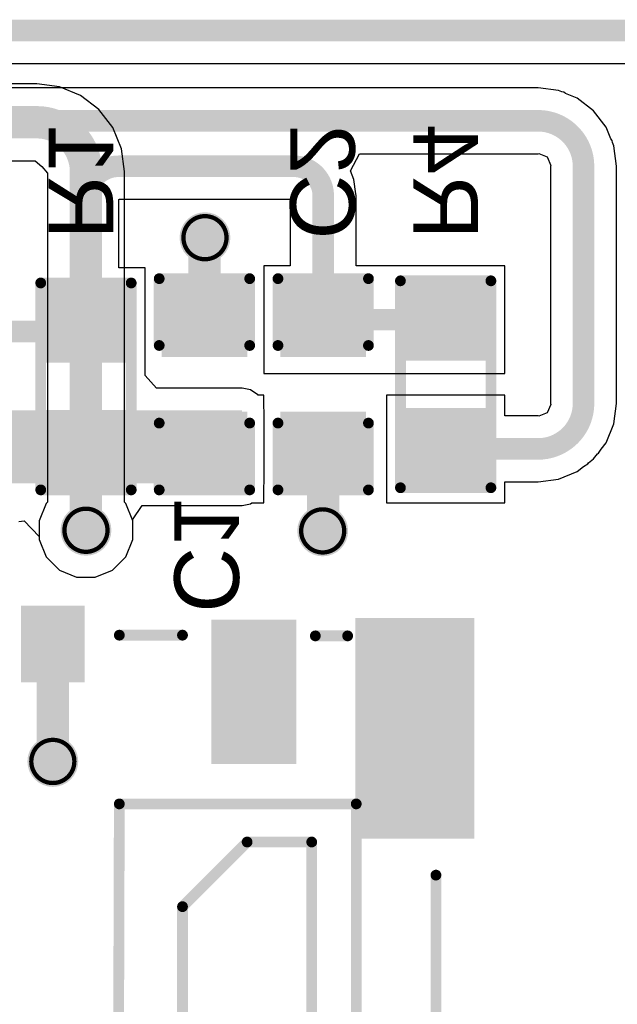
# Model space of a CAD drawing. Header units: inches. Extents: x -0.05 to 7.01, y -0.08 to 1.98.
# Tile 19 of 22: x 1.35 to 1.63, y 0.41 to 0.87. Entities that reach past the tile are written whole.
import ezdxf

# ---------------------------------------------------------------- set-up
doc = ezdxf.new("R2010")
doc.units = ezdxf.units.IN
doc.header["$MEASUREMENT"] = 0
for name, color, linetype in [('Board Outline', 216, 'Continuous'), ('Bottom Layer', 5, 'Continuous'), ('Bottom Overlay', 54, 'Continuous'), ('Bottom Paste', 16, 'Continuous'), ('Bottom Solder', 6, 'Continuous'), ('Drill Drawing', 1, 'Continuous'), ('Top Layer', 1, 'Continuous'), ('Top Overlay', 2, 'Continuous'), ('Top Paste', 8, 'Continuous'), ('Top Solder', 216, 'Continuous'), ('Via Holes', 16, 'Continuous')]:
    doc.layers.add(name, color=color, linetype=linetype)
doc.styles.add('Arial', font='txt', dxfattribs={"height": 0.2})

# ---------------------------------------------------------------- blocks, each defined once
blk = doc.blocks.new('5039600696_1')
at = {"layer": 'Top Layer'}
for points in [[(-0.32086, -0.20187), (-0.27362, -0.20187), (-0.27362, -0.29636), (-0.32086, -0.29636)], [(-0.23819, -0.23651), (-0.20669, -0.23651), (-0.20669, -0.29556), (-0.23819, -0.29556)], [(-0.13996, -0.27451), (-0.1183, -0.27451), (-0.1183, -0.30206), (-0.13996, -0.30206)]]:
    blk.add_hatch(color=1, dxfattribs=at).paths.add_polyline_path(points)
at = {"layer": 'Top Paste'}
for points in [[(-0.32086, -0.20187), (-0.27362, -0.20187), (-0.27362, -0.29636), (-0.32086, -0.29636)], [(-0.23819, -0.23651), (-0.20669, -0.23651), (-0.20669, -0.29556), (-0.23819, -0.29556)], [(-0.13996, -0.27451), (-0.1183, -0.27451), (-0.1183, -0.30206), (-0.13996, -0.30206)]]:
    blk.add_hatch(color=8, dxfattribs=at).paths.add_polyline_path(points)
at = {"layer": 'Top Solder'}
for points in [[(-0.32486, -0.19787), (-0.26962, -0.19787), (-0.26962, -0.30036), (-0.32486, -0.30036)], [(-0.24219, -0.23251), (-0.20269, -0.23251), (-0.20269, -0.29956), (-0.24219, -0.29956)], [(-0.14396, -0.27051), (-0.1143, -0.27051), (-0.1143, -0.30606), (-0.14396, -0.30606)]]:
    blk.add_hatch(color=216, dxfattribs=at).paths.add_polyline_path(points)
at = {"layer": 'Top Overlay', "const_width": 0.005}
for points in [[(-0.27, 0.00596), (-0.27, -0.21404)], [(-0.18933, 0.00364), (-0.18933, -0.16636)], [(-0.15933, 0.00364), (-0.16, -0.21404)], [(-0.307, -0.007), (-0.307, -0.181)], [(-0.24933, -0.11636), (-0.24933, -0.19636)], [(-0.18933, -0.16636), (-0.21933, -0.19636)], [(-0.21933, -0.19636), (-0.24933, -0.19636)], [(-0.16, -0.21404), (-0.27, -0.21404)], [(-0.251, -0.292), (-0.266, -0.292)], [(-0.16, -0.29233), (-0.18933, -0.29233)]]:
    blk.add_lwpolyline(points, dxfattribs=at)
at = {"layer": 'Top Overlay', "const_width": 0.0025}
for points in [[(-0.19058, -0.16636, 1), (-0.18808, -0.16636, 1)], [(-0.19058, -0.16636, 1), (-0.18808, -0.16636, 1)], [(-0.30825, -0.181, 1), (-0.30575, -0.181, 1)], [(-0.25058, -0.19636, 1), (-0.24808, -0.19636, 1)], [(-0.25058, -0.19636, 1), (-0.24808, -0.19636, 1)], [(-0.22058, -0.19636, 1), (-0.21808, -0.19636, 1)], [(-0.22058, -0.19636, 1), (-0.21808, -0.19636, 1)], [(-0.27125, -0.21404, 1), (-0.26875, -0.21404, 1)], [(-0.27125, -0.21404, 1), (-0.26875, -0.21404, 1)], [(-0.16125, -0.21404, 1), (-0.15875, -0.21404, 1)], [(-0.16125, -0.21404, 1), (-0.15875, -0.21404, 1)], [(-0.26725, -0.292, 1), (-0.26475, -0.292, 1)], [(-0.25225, -0.292, 1), (-0.24975, -0.292, 1)], [(-0.19058, -0.29233, 1), (-0.18808, -0.29233, 1)], [(-0.16125, -0.29233, 1), (-0.15875, -0.29233, 1)]]:
    blk.add_lwpolyline(points, format="xyb", close=True, dxfattribs=at)
blk = doc.blocks.new('R___0603_B_3')
at = {"layer": 'Bottom Layer'}
for points in [[(-0.045, -0.0175), (-0.045, 0.0175), (-0.015, 0.0175), (-0.015, -0.0175)], [(0.015, -0.0175), (0.015, 0.0175), (0.045, 0.0175), (0.045, -0.0175)]]:
    blk.add_hatch(color=5, dxfattribs=at).paths.add_polyline_path(points)
at = {"layer": 'Bottom Paste'}
for points in [[(-0.045, -0.0175), (-0.045, 0.0175), (-0.015, 0.0175), (-0.015, -0.0175)], [(0.015, -0.0175), (0.015, 0.0175), (0.045, 0.0175), (0.045, -0.0175)]]:
    blk.add_hatch(color=16, dxfattribs=at).paths.add_polyline_path(points)
at = {"layer": 'Bottom Solder'}
for points in [[(-0.049, -0.0215), (-0.049, 0.0215), (-0.011, 0.0215), (-0.011, -0.0215)], [(0.011, -0.0215), (0.011, 0.0215), (0.049, 0.0215), (0.049, -0.0215)]]:
    blk.add_hatch(color=6, dxfattribs=at).paths.add_polyline_path(points)
at = {"layer": 'Bottom Overlay', "const_width": 0.005}
for points in [[(-0.048, 0.021), (-0.048, -0.021)], [(-0.048, 0.021), (0.048, 0.021)], [(0.048, 0.021), (0.048, -0.021)], [(-0.048, -0.021), (0.048, -0.021)]]:
    blk.add_lwpolyline(points, dxfattribs=at)
at = {"layer": 'Bottom Overlay', "const_width": 0.0025}
for points in [[(-0.04925, 0.021, 1), (-0.04675, 0.021, 1)], [(-0.04925, 0.021, 1), (-0.04675, 0.021, 1)], [(0.04675, 0.021, 1), (0.04925, 0.021, 1)], [(0.04675, 0.021, 1), (0.04925, 0.021, 1)], [(-0.04925, -0.021, 1), (-0.04675, -0.021, 1)], [(-0.04925, -0.021, 1), (-0.04675, -0.021, 1)], [(0.04675, -0.021, 1), (0.04925, -0.021, 1)], [(0.04675, -0.021, 1), (0.04925, -0.021, 1)]]:
    blk.add_lwpolyline(points, format="xyb", close=True, dxfattribs=at)
blk = doc.blocks.new('R___0603_B_7')
at = {"layer": 'Bottom Layer'}
for points in [[(-0.045, -0.0175), (-0.045, 0.0175), (-0.015, 0.0175), (-0.015, -0.0175)], [(0.015, -0.0175), (0.015, 0.0175), (0.045, 0.0175), (0.045, -0.0175)]]:
    blk.add_hatch(color=5, dxfattribs=at).paths.add_polyline_path(points)
at = {"layer": 'Bottom Paste'}
for points in [[(-0.045, -0.0175), (-0.045, 0.0175), (-0.015, 0.0175), (-0.015, -0.0175)], [(0.015, -0.0175), (0.015, 0.0175), (0.045, 0.0175), (0.045, -0.0175)]]:
    blk.add_hatch(color=16, dxfattribs=at).paths.add_polyline_path(points)
at = {"layer": 'Bottom Solder'}
for points in [[(-0.049, -0.0215), (-0.049, 0.0215), (-0.011, 0.0215), (-0.011, -0.0215)], [(0.011, -0.0215), (0.011, 0.0215), (0.049, 0.0215), (0.049, -0.0215)]]:
    blk.add_hatch(color=6, dxfattribs=at).paths.add_polyline_path(points)
at = {"layer": 'Bottom Overlay', "const_width": 0.005}
for points in [[(-0.048, -0.021), (-0.048, 0.021)], [(0.048, 0.021), (-0.048, 0.021)], [(0.048, -0.021), (0.048, 0.021)], [(0.048, -0.021), (-0.048, -0.021)]]:
    blk.add_lwpolyline(points, dxfattribs=at)
at = {"layer": 'Bottom Overlay', "const_width": 0.0025}
for points in [[(-0.04925, 0.021, 1), (-0.04675, 0.021, 1)], [(-0.04925, 0.021, 1), (-0.04675, 0.021, 1)], [(0.04675, 0.021, 1), (0.04925, 0.021, 1)], [(0.04675, 0.021, 1), (0.04925, 0.021, 1)], [(-0.04925, -0.021, 1), (-0.04675, -0.021, 1)], [(-0.04925, -0.021, 1), (-0.04675, -0.021, 1)], [(0.04675, -0.021, 1), (0.04925, -0.021, 1)], [(0.04675, -0.021, 1), (0.04925, -0.021, 1)]]:
    blk.add_lwpolyline(points, format="xyb", close=True, dxfattribs=at)
blk = doc.blocks.new('C___0603_B_17')
at = {"layer": 'Bottom Layer'}
for points in [[(-0.045, -0.0175), (-0.045, 0.0175), (-0.015, 0.0175), (-0.015, -0.0175)], [(0.015, -0.0175), (0.015, 0.0175), (0.045, 0.0175), (0.045, -0.0175)]]:
    blk.add_hatch(color=5, dxfattribs=at).paths.add_polyline_path(points)
at = {"layer": 'Bottom Paste'}
for points in [[(-0.045, -0.0175), (-0.045, 0.0175), (-0.015, 0.0175), (-0.015, -0.0175)], [(0.015, -0.0175), (0.015, 0.0175), (0.045, 0.0175), (0.045, -0.0175)]]:
    blk.add_hatch(color=16, dxfattribs=at).paths.add_polyline_path(points)
at = {"layer": 'Bottom Solder'}
for points in [[(-0.04736, -0.01986), (-0.04736, 0.01986), (-0.01264, 0.01986), (-0.01264, -0.01986)], [(0.01264, -0.01986), (0.01264, 0.01986), (0.04736, 0.01986), (0.04736, -0.01986)]]:
    blk.add_hatch(color=6, dxfattribs=at).paths.add_polyline_path(points)
at = {"layer": 'Bottom Overlay', "const_width": 0.005}
for points in [[(-0.049, 0.021), (-0.018, 0.021)], [(-0.049, 0.021), (-0.049, -0.021)], [(0.018, 0.021), (0.049, 0.021)], [(0.049, 0.021), (0.049, -0.021)], [(-0.049, -0.021), (-0.018, -0.021)], [(0.018, -0.021), (0.049, -0.021)]]:
    blk.add_lwpolyline(points, dxfattribs=at)
at = {"layer": 'Bottom Overlay', "const_width": 0.0025}
for points in [[(-0.05025, 0.021, 1), (-0.04775, 0.021, 1)], [(-0.05025, 0.021, 1), (-0.04775, 0.021, 1)], [(-0.01925, 0.021, 1), (-0.01675, 0.021, 1)], [(0.01675, 0.021, 1), (0.01925, 0.021, 1)], [(0.04775, 0.021, 1), (0.05025, 0.021, 1)], [(0.04775, 0.021, 1), (0.05025, 0.021, 1)], [(-0.05025, -0.021, 1), (-0.04775, -0.021, 1)], [(-0.05025, -0.021, 1), (-0.04775, -0.021, 1)], [(-0.01925, -0.021, 1), (-0.01675, -0.021, 1)], [(0.01675, -0.021, 1), (0.01925, -0.021, 1)], [(0.04775, -0.021, 1), (0.05025, -0.021, 1)], [(0.04775, -0.021, 1), (0.05025, -0.021, 1)]]:
    blk.add_lwpolyline(points, format="xyb", close=True, dxfattribs=at)
blk = doc.blocks.new('C___0603_B_18')
at = {"layer": 'Bottom Layer'}
for points in [[(-0.045, -0.0175), (-0.045, 0.0175), (-0.015, 0.0175), (-0.015, -0.0175)], [(0.015, -0.0175), (0.015, 0.0175), (0.045, 0.0175), (0.045, -0.0175)]]:
    blk.add_hatch(color=5, dxfattribs=at).paths.add_polyline_path(points)
at = {"layer": 'Bottom Paste'}
for points in [[(-0.045, -0.0175), (-0.045, 0.0175), (-0.015, 0.0175), (-0.015, -0.0175)], [(0.015, -0.0175), (0.015, 0.0175), (0.045, 0.0175), (0.045, -0.0175)]]:
    blk.add_hatch(color=16, dxfattribs=at).paths.add_polyline_path(points)
at = {"layer": 'Bottom Solder'}
for points in [[(-0.04736, -0.01986), (-0.04736, 0.01986), (-0.01264, 0.01986), (-0.01264, -0.01986)], [(0.01264, -0.01986), (0.01264, 0.01986), (0.04736, 0.01986), (0.04736, -0.01986)]]:
    blk.add_hatch(color=6, dxfattribs=at).paths.add_polyline_path(points)
at = {"layer": 'Bottom Overlay', "const_width": 0.005}
for points in [[(-0.018, 0.021), (-0.049, 0.021)], [(-0.049, -0.021), (-0.049, 0.021)], [(0.049, 0.021), (0.018, 0.021)], [(0.049, -0.021), (0.049, 0.021)], [(-0.018, -0.021), (-0.049, -0.021)], [(0.049, -0.021), (0.018, -0.021)]]:
    blk.add_lwpolyline(points, dxfattribs=at)
at = {"layer": 'Bottom Overlay', "const_width": 0.0025}
for points in [[(-0.05025, 0.021, 1), (-0.04775, 0.021, 1)], [(-0.05025, 0.021, 1), (-0.04775, 0.021, 1)], [(-0.01925, 0.021, 1), (-0.01675, 0.021, 1)], [(0.01675, 0.021, 1), (0.01925, 0.021, 1)], [(0.04775, 0.021, 1), (0.05025, 0.021, 1)], [(0.04775, 0.021, 1), (0.05025, 0.021, 1)], [(-0.05025, -0.021, 1), (-0.04775, -0.021, 1)], [(-0.05025, -0.021, 1), (-0.04775, -0.021, 1)], [(-0.01925, -0.021, 1), (-0.01675, -0.021, 1)], [(0.01675, -0.021, 1), (0.01925, -0.021, 1)], [(0.04775, -0.021, 1), (0.05025, -0.021, 1)], [(0.04775, -0.021, 1), (0.05025, -0.021, 1)]]:
    blk.add_lwpolyline(points, format="xyb", close=True, dxfattribs=at)

msp = doc.modelspace()

# ---------------------------------------------------------------- hatches: boundary and pattern name
at = {"layer": 'Bottom Layer'}
h = msp.add_hatch(color=5, dxfattribs=at)
edge = h.paths.add_edge_path()
edge.add_arc((1.43924, 0.77), 0.01181, 0, 360)
for points in [[(1.31485, 0.65599), (1.354, 0.65599), (1.354, 0.68994), (1.31485, 0.68994)], [(1.32976, 0.65599), (1.4565, 0.65599), (1.4565, 0.68994), (1.32976, 0.68994)]]:
    msp.add_hatch(color=5, dxfattribs=at).paths.add_polyline_path(points)
h = msp.add_hatch(color=5, dxfattribs=at)
edge = h.paths.add_edge_path()
edge.add_arc((1.384, 0.63427), 0.01181, 0, 360)
h = msp.add_hatch(color=5, dxfattribs=at)
edge = h.paths.add_edge_path()
edge.add_arc((1.4939, 0.63397), 0.01181, 0, 360)
h = msp.add_hatch(color=5, dxfattribs=at)
edge = h.paths.add_edge_path()
edge.add_arc((1.36861, 0.527), 0.01181, 0, 360)
at = {"layer": 'Top Layer'}
h = msp.add_hatch(color=1, dxfattribs=at)
edge = h.paths.add_edge_path()
edge.add_arc((1.43924, 0.77), 0.01181, 0, 360)
h = msp.add_hatch(color=1, dxfattribs=at)
edge = h.paths.add_edge_path()
edge.add_arc((1.384, 0.63427), 0.01181, 0, 360)
h = msp.add_hatch(color=1, dxfattribs=at)
edge = h.paths.add_edge_path()
edge.add_arc((1.4939, 0.63397), 0.01181, 0, 360)
h = msp.add_hatch(color=1, dxfattribs=at)
edge = h.paths.add_edge_path()
edge.add_arc((1.36861, 0.527), 0.01181, 0, 360)
at = {"layer": 'Via Holes'}
h = msp.add_hatch(color=7, dxfattribs=at)
edge = h.paths.add_edge_path()
edge.add_arc((1.43924, 0.77), 0.00591, 0, 360)
h = msp.add_hatch(color=7, dxfattribs=at)
edge = h.paths.add_edge_path()
edge.add_arc((1.384, 0.63427), 0.00591, 0, 360)
h = msp.add_hatch(color=7, dxfattribs=at)
edge = h.paths.add_edge_path()
edge.add_arc((1.4939, 0.63397), 0.00591, 0, 360)
h = msp.add_hatch(color=7, dxfattribs=at)
edge = h.paths.add_edge_path()
edge.add_arc((1.36861, 0.527), 0.00591, 0, 360)

# ---------------------------------------------------------------- linework, layer by layer
at = {"layer": 'Board Outline', "const_width": 0.01}
msp.add_lwpolyline([(0, 0.86614), (1.77165, 0.86614)], dxfattribs=at)
at = {"layer": 'Bottom Layer'}
for p, q in [((0.5799, 0.85085), (1.75636, 0.85085)), ((1.5902, 0.83955), (0.57913, 0.83955)), ((1.59389, 0.83955), (1.5902, 0.83955)), ((1.5939, 0.83956), (1.59389, 0.83956)), ((1.59389, 0.83956), (1.59389, 0.83955)), ((1.60332, 0.83832), (1.5939, 0.83956)), ((1.60488, 0.83767), (1.60332, 0.83832)), ((1.60582, 0.83749), (1.60488, 0.83767)), ((1.60662, 0.83695), (1.60582, 0.83749)), ((1.6121, 0.83468), (1.60662, 0.83695)), ((1.61964, 0.8289), (1.6121, 0.83468)), ((1.62543, 0.82135), (1.61964, 0.8289)), ((1.6277, 0.81587), (1.62543, 0.82135)), ((1.62824, 0.81507), (1.6277, 0.81587)), ((1.62842, 0.81413), (1.62824, 0.81507)), ((1.62907, 0.81257), (1.62842, 0.81413)), ((1.5068, 0.80096), (1.51103, 0.80896)), ((1.51103, 0.80896), (1.59389, 0.80896)), ((1.59389, 0.80896), (1.59431, 0.80904)), ((1.59389, 0.80896), (1.59389, 0.80896)), ((1.59389, 0.80896), (1.59389, 0.80896)), ((1.59431, 0.80904), (1.59818, 0.80744)), ((1.63031, 0.80314), (1.62907, 0.81257)), ((1.59818, 0.80744), (1.59979, 0.80356)), ((1.50841, 0.79706), (1.5068, 0.80096)), ((1.59979, 0.80356), (1.59971, 0.80314)), ((1.59971, 0.80314), (1.59971, 0.6931)), ((1.63029, 0.6931), (1.63029, 0.80314)), ((1.63029, 0.80314), (1.63031, 0.80314)), ((1.5093, 0.79033), (1.50841, 0.79706)), ((1.50944, 0.78961), (1.5093, 0.79033)), ((1.39929, 0.78768), (1.39941, 0.78773)), ((1.39929, 0.75599), (1.39929, 0.78768)), ((1.39941, 0.78773), (1.39946, 0.78785)), ((1.39946, 0.78785), (1.47885, 0.78785)), ((1.47885, 0.78785), (1.47885, 0.75699)), ((1.50944, 0.75699), (1.50944, 0.78961)), ((1.4115, 0.75599), (1.39929, 0.75599)), ((1.4115, 0.70813), (1.4115, 0.75599)), ((1.47885, 0.75699), (1.46664, 0.75699)), ((1.46664, 0.75699), (1.46664, 0.70699)), ((1.52164, 0.75699), (1.50944, 0.75699)), ((1.5235, 0.75699), (1.52164, 0.75699)), ((1.52164, 0.75699), (1.52164, 0.75699)), ((1.5785, 0.75699), (1.5235, 0.75699)), ((1.5235, 0.75699), (1.5235, 0.75699)), ((1.5785, 0.70699), (1.5785, 0.75699)), ((1.4115, 0.70599), (1.4115, 0.70813)), ((1.41669, 0.70013), (1.4115, 0.70599)), ((1.46664, 0.70699), (1.52164, 0.70699)), ((1.52164, 0.70699), (1.52164, 0.70699)), ((1.52164, 0.70699), (1.5235, 0.70699)), ((1.5235, 0.70699), (1.5235, 0.70699)), ((1.5235, 0.70699), (1.5785, 0.70699)), ((1.4565, 0.70013), (1.41669, 0.70013)), ((1.4604, 0.69936), (1.4565, 0.70013)), ((1.46371, 0.69715), (1.4604, 0.69936)), ((1.46382, 0.69699), (1.46371, 0.69715)), ((1.4665, 0.69699), (1.46382, 0.69699)), ((1.4665, 0.69092), (1.4665, 0.69699)), ((1.5785, 0.69699), (1.5235, 0.69699)), ((1.5235, 0.69699), (1.5235, 0.64699)), ((1.5785, 0.68728), (1.5785, 0.69699)), ((1.4667, 0.68994), (1.4665, 0.69092)), ((1.4667, 0.65599), (1.4667, 0.68994)), ((1.59979, 0.69268), (1.59818, 0.6888)), ((1.59971, 0.6931), (1.59979, 0.69268)), ((1.62907, 0.68367), (1.63031, 0.6931)), ((1.63031, 0.6931), (1.63029, 0.6931)), ((1.59389, 0.68728), (1.5785, 0.68728)), ((1.59431, 0.6872), (1.59389, 0.68728)), ((1.59818, 0.6888), (1.59431, 0.6872)), ((1.62543, 0.67489), (1.62907, 0.68367)), ((1.62189, 0.67002), (1.62316, 0.67193)), ((1.62316, 0.67193), (1.62543, 0.67489)), ((1.61723, 0.66549), (1.61964, 0.66734)), ((1.61964, 0.66734), (1.6215, 0.66976)), ((1.6215, 0.66976), (1.62189, 0.67002)), ((1.6121, 0.66155), (1.61506, 0.66382)), ((1.61506, 0.66382), (1.61697, 0.6651)), ((1.61697, 0.6651), (1.61723, 0.66549)), ((1.59389, 0.65667), (1.60332, 0.65792)), ((1.60332, 0.65792), (1.6121, 0.66155)), ((1.4665, 0.655), (1.4667, 0.65599)), ((1.4665, 0.64699), (1.4665, 0.655)), ((1.5785, 0.64699), (1.5785, 0.65669)), ((1.5785, 0.65669), (1.59389, 0.65669)), ((1.59389, 0.65669), (1.59389, 0.65667)), ((1.40559, 0.63914), (1.41004, 0.64579)), ((1.41004, 0.64579), (1.4565, 0.64579)), ((1.4565, 0.64579), (1.4604, 0.64657)), ((1.4604, 0.64657), (1.46103, 0.64699)), ((1.46103, 0.64699), (1.4665, 0.64699)), ((1.5235, 0.64699), (1.5785, 0.64699)), ((1.35276, 0.63831), (1.35523, 0.63868)), ((1.35523, 0.63868), (1.36219, 0.63142)), ((1.40581, 0.63861), (1.40559, 0.63914)), ((1.40581, 0.62994), (1.40581, 0.63861)), ((1.36219, 0.63142), (1.36219, 0.62994)), ((1.36219, 0.62994), (1.36551, 0.62192)), ((1.40249, 0.62192), (1.40581, 0.62994)), ((1.36551, 0.62192), (1.37165, 0.61578)), ((1.39635, 0.61578), (1.40249, 0.62192)), ((1.37165, 0.61578), (1.37966, 0.61246)), ((1.37966, 0.61246), (1.38834, 0.61246)), ((1.38834, 0.61246), (1.39635, 0.61578))]:
    msp.add_line(p, q, dxfattribs=at)
for points, const_width in [([(0.56035, 0.82425), (1.5902, 0.82425)], 0.01), ([(1.5902, 0.82425), (1.59389, 0.82425)], 0.01), ([(1.39912, 0.80314), (1.48062, 0.80314)], 0.01), ([(1.615, 0.6931), (1.615, 0.80314)], 0.01), ([(1.384, 0.73099), (1.384, 0.78802)], 0.01), ([(1.49414, 0.73299), (1.49414, 0.78961)], 0.01), ([(1.439, 0.73199), (1.439, 0.77)], 0.015), ([(1.439, 0.73143), (1.439, 0.73199)], 0.01), ([(1.49414, 0.73199), (1.551, 0.73199)], 0.01), ([(1.32076, 0.72643), (1.3806, 0.72643)], 0.01), ([(1.33508, 0.67675), (1.43024, 0.67675)], 0.02), ([(1.384, 0.63427), (1.384, 0.67099)], 0.015), ([(1.49414, 0.63397), (1.49414, 0.67199)], 0.015), ([(1.551, 0.67199), (1.59389, 0.67199)], 0.01)]:
    msp.add_lwpolyline(points, dxfattribs=dict(at, const_width=const_width))
for points, const_width in [([(1.5877, 0.82425, 1), (1.5927, 0.82425, 1)], 0.005), ([(1.5877, 0.82425, 1), (1.5927, 0.82425, 1)], 0.005), ([(1.59139, 0.82425, 1), (1.59639, 0.82425, 1)], 0.005), ([(1.59139, 0.82425, 1), (1.59639, 0.82425, 1)], 0.005), ([(1.59139, 0.82425, 1), (1.59639, 0.82425, 1)], 0.005), ([(1.59139, 0.82425, 1), (1.59639, 0.82425, 1)], 0.005), ([(1.59747, 0.82336, 1), (1.60247, 0.82336, 1)], 0.005), ([(1.59747, 0.82336, 1), (1.60247, 0.82336, 1)], 0.005), ([(1.61161, 0.80922, 1), (1.61661, 0.80922, 1)], 0.005), ([(1.61161, 0.80922, 1), (1.61661, 0.80922, 1)], 0.005), ([(1.39662, 0.80314, 1), (1.40162, 0.80314, 1)], 0.005), ([(1.39662, 0.80314, 1), (1.40162, 0.80314, 1)], 0.005), ([(1.47812, 0.80314, 1), (1.48312, 0.80314, 1)], 0.005), ([(1.47812, 0.80314, 1), (1.48312, 0.80314, 1)], 0.005), ([(1.6125, 0.80314, 1), (1.6175, 0.80314, 1)], 0.005), ([(1.6125, 0.80314, 1), (1.6175, 0.80314, 1)], 0.005), ([(1.3815, 0.78802, 1), (1.3865, 0.78802, 1)], 0.005), ([(1.3815, 0.78802, 1), (1.3865, 0.78802, 1)], 0.005), ([(1.49164, 0.78961, 1), (1.49664, 0.78961, 1)], 0.005), ([(1.49164, 0.78961, 1), (1.49664, 0.78961, 1)], 0.005), ([(1.43525, 0.77, 1), (1.44275, 0.77, 1)], 0.0075), ([(1.3815, 0.73099, 1), (1.3865, 0.73099, 1)], 0.005), ([(1.43525, 0.73199, 1), (1.44275, 0.73199, 1)], 0.0075), ([(1.4365, 0.73199, 1), (1.4415, 0.73199, 1)], 0.005), ([(1.4365, 0.73143, 1), (1.4415, 0.73143, 1)], 0.005), ([(1.49164, 0.73299, 1), (1.49664, 0.73299, 1)], 0.005), ([(1.49164, 0.73199, 1), (1.49664, 0.73199, 1)], 0.005), ([(1.5485, 0.73199, 1), (1.5535, 0.73199, 1)], 0.005), ([(1.3781, 0.72643, 1), (1.3831, 0.72643, 1)], 0.005), ([(1.6125, 0.6931, 1), (1.6175, 0.6931, 1)], 0.005), ([(1.6125, 0.6931, 1), (1.6175, 0.6931, 1)], 0.005), ([(1.42524, 0.67675, 1), (1.43524, 0.67675, 1)], 0.01), ([(1.60857, 0.68083, 1), (1.61357, 0.68083, 1)], 0.005), ([(1.60857, 0.68083, 1), (1.61357, 0.68083, 1)], 0.005), ([(1.60365, 0.67592, 1), (1.60865, 0.67592, 1)], 0.005), ([(1.60365, 0.67592, 1), (1.60865, 0.67592, 1)], 0.005), ([(1.38025, 0.67099, 1), (1.38775, 0.67099, 1)], 0.0075), ([(1.49039, 0.67199, 1), (1.49789, 0.67199, 1)], 0.0075), ([(1.5485, 0.67199, 1), (1.5535, 0.67199, 1)], 0.005), ([(1.59139, 0.67199, 1), (1.59639, 0.67199, 1)], 0.005), ([(1.59139, 0.67199, 1), (1.59639, 0.67199, 1)], 0.005), ([(1.38025, 0.63427, 1), (1.38775, 0.63427, 1)], 0.0075), ([(1.49039, 0.63397, 1), (1.49789, 0.63397, 1)], 0.0075)]:
    msp.add_lwpolyline(points, format="xyb", close=True, dxfattribs=dict(at, const_width=const_width))
at = {"layer": 'Bottom Layer', "const_width": 0.01}
for points in [[(1.59389, 0.82425, -0.000054), (1.59389, 0.82425)], [(1.59389, 0.82425, -0.073107), (1.59997, 0.82336)], [(1.59997, 0.82336, -0.251761), (1.61411, 0.80922)], [(1.61411, 0.80922, -0.073162), (1.615, 0.80314)], [(1.384, 0.78802, -0.414214), (1.39912, 0.80314)], [(1.48062, 0.80314, -0.414214), (1.49414, 0.78961)], [(1.615, 0.6931, -0.156247), (1.61107, 0.68083)], [(1.61107, 0.68083, -0.0829), (1.60615, 0.67592)], [(1.60615, 0.67592, -0.156247), (1.59389, 0.67199)]]:
    msp.add_lwpolyline(points, format="xyb", dxfattribs=at)
at = {"layer": 'Drill Drawing'}
for points, const_width in [([(1.44924, 0.77, 1), (1.42924, 0.77, 1)], 0.002), ([(1.42874, 0.77, 1), (1.42974, 0.77, 1)], 0.001), ([(1.44874, 0.77, 1), (1.44974, 0.77, 1)], 0.001), ([(1.394, 0.63427, 1), (1.374, 0.63427, 1)], 0.002), ([(1.5039, 0.63397, 1), (1.4839, 0.63397, 1)], 0.002), ([(1.3735, 0.63427, 1), (1.3745, 0.63427, 1)], 0.001), ([(1.3935, 0.63427, 1), (1.3945, 0.63427, 1)], 0.001), ([(1.4834, 0.63397, 1), (1.4844, 0.63397, 1)], 0.001), ([(1.5034, 0.63397, 1), (1.5044, 0.63397, 1)], 0.001), ([(1.37861, 0.527, 1), (1.35861, 0.527, 1)], 0.002), ([(1.35811, 0.527, 1), (1.35911, 0.527, 1)], 0.001), ([(1.37811, 0.527, 1), (1.37911, 0.527, 1)], 0.001)]:
    msp.add_lwpolyline(points, format="xyb", close=True, dxfattribs=dict(at, const_width=const_width))
at = {"layer": 'Top Layer'}
for p, q in [((0.57404, 0.85085), (1.75636, 0.85085)), ((1.36118, 0.84141), (0.92944, 0.84141)), ((1.37171, 0.84003), (1.36118, 0.84141)), ((1.36118, 0.84141), (1.36118, 0.84141)), ((1.38152, 0.83596), (1.37171, 0.84003)), ((1.38994, 0.8295), (1.38152, 0.83596)), ((1.3964, 0.82108), (1.38994, 0.8295)), ((1.40046, 0.81127), (1.3964, 0.82108)), ((1.40185, 0.80075), (1.40046, 0.81127)), ((1.30685, 0.80572), (1.36041, 0.80572)), ((1.36041, 0.80572), (1.36349, 0.80305)), ((1.36349, 0.80305), (1.36616, 0.79997)), ((1.36616, 0.79997), (1.36616, 0.64728)), ((1.40184, 0.64728), (1.40184, 0.80075)), ((1.40184, 0.80075), (1.40185, 0.80075)), ((1.36551, 0.64663), (1.36219, 0.63861)), ((1.36616, 0.64728), (1.36551, 0.64663)), ((1.40249, 0.64663), (1.40184, 0.64728)), ((1.40581, 0.63861), (1.40249, 0.64663)), ((1.36219, 0.63861), (1.36219, 0.62994)), ((1.40581, 0.62994), (1.40581, 0.63861)), ((1.36219, 0.62994), (1.36551, 0.62192)), ((1.40249, 0.62192), (1.40581, 0.62994)), ((1.36551, 0.62192), (1.37165, 0.61578)), ((1.39635, 0.61578), (1.40249, 0.62192)), ((1.37165, 0.61578), (1.37966, 0.61246)), ((1.37966, 0.61246), (1.38834, 0.61246)), ((1.38834, 0.61246), (1.39635, 0.61578))]:
    msp.add_line(p, q, dxfattribs=at)
at = {"layer": 'Top Layer', "const_width": 0.015}
for points in [[(0.92944, 0.82356), (1.36118, 0.82356)], [(1.384, 0.63427), (1.384, 0.80075)], [(1.36838, 0.58131), (1.36861, 0.58155)], [(1.36861, 0.527), (1.36861, 0.58155)]]:
    msp.add_lwpolyline(points, dxfattribs=at)
at = {"layer": 'Top Layer', "const_width": 0.0075}
for points in [[(1.35743, 0.82356, 1), (1.36493, 0.82356, 1)], [(1.35743, 0.82356, 1), (1.36493, 0.82356, 1)], [(1.38025, 0.80075, 1), (1.38775, 0.80075, 1)], [(1.38025, 0.80075, 1), (1.38775, 0.80075, 1)], [(1.38025, 0.63427, 1), (1.38775, 0.63427, 1)], [(1.36463, 0.58131, 1), (1.37213, 0.58131, 1)], [(1.36486, 0.58155, 1), (1.37236, 0.58155, 1)], [(1.36486, 0.58155, 1), (1.37236, 0.58155, 1)], [(1.36486, 0.527, 1), (1.37236, 0.527, 1)]]:
    msp.add_lwpolyline(points, format="xyb", close=True, dxfattribs=at)
at = {"layer": 'Top Layer', "const_width": 0.015}
msp.add_lwpolyline([(1.36118, 0.82356, -0.414214), (1.384, 0.80075)], format="xyb", dxfattribs=at)

# ---------------------------------------------------------------- block references
for name, p, rotation in [('R___0603_B_7', (1.384, 0.70099), 270), ('C___0603_B_18', (1.439, 0.70199), 270), ('C___0603_B_17', (1.49414, 0.70199), 90), ('R___0603_B_3', (1.551, 0.70199), 90), ('5039600696_1', (1.23948, 0.29326), 180)]:
    msp.add_blockref(name, p, dxfattribs=dict(rotation=rotation))

# ---------------------------------------------------------------- texts
at = {"layer": 'Bottom Overlay', "style": 'Arial', "text_generation_flag": 2}
for s, p in [('R1', (1.36666, 0.76915)), ('C2', (1.4788, 0.76915)), ('R4', (1.536, 0.76915)), ('C1', (1.425, 0.59601))]:
    msp.add_text(s, height=0.03, rotation=270, dxfattribs=at).set_placement(p)

doc.saveas('drawing.dxf')
